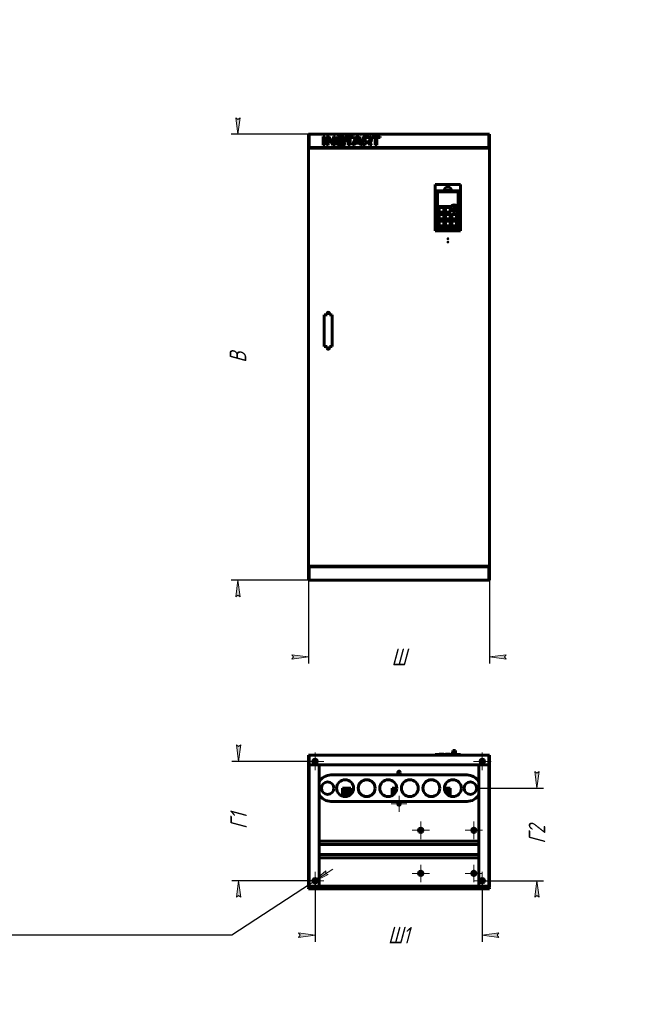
# Model space of a CAD drawing. Header units: millimetres. Extents: x 0 to 420, y 0 to 297.
# Tile 1 of 2: x 0 to 189, y 0 to 297. Entities that reach past the tile are written whole.
import ezdxf

# ---------------------------------------------------------------- set-up
doc = ezdxf.new("R2010")
doc.units = ezdxf.units.MM
for name, pattern in [('K5LT_AXLED', [12, 7.5, -1.5, 1.5, -1.5]), ('K5LT_BASIC', [0]), ('K5LT_THIN', [0])]:
    doc.linetypes.add(name, pattern=pattern)
doc.layers.add('Системный слой', color=7, linetype='Continuous')
doc.styles.add('KDIMTEXTSTYLE', font='GOST_AU.SHX', dxfattribs={"width": 0.96, "oblique": 15, "height": 5})
doc.dimstyles.new('KDIMSTYLE (0.10)', dxfattribs={"dimtxt": 5, "dimasz": 1, "dimexe": 2, "dimexo": 0, "dimgap": 1, "dimtad": 1, "dimlfac": 10, "dimtxsty": 'KDIMTEXTSTYLE', "dimsah": 1, "dimcen": 0, "dimdle": 1, "dimadec": 0, "dimazin": 0, "dimtfac": 0.667, "dimtmove": 0, "dimatfit": 3, "dimfxl": 1, "dimtvp": 1, "dimtolj": 1, "dimtzin": 0, "dimarcsym": 0})

# ---------------------------------------------------------------- blocks, each defined once
blk = doc.blocks.new('U0')
at = {"layer": 'Системный слой', "color": 150, "linetype": 'K5LT_BASIC', "lineweight": 60, "true_color": 0x0080ff}
for p, q in [((87.25, 127.93), (87.5, 127.93)), ((90.25, 127.93), (93.6, 127.93))]:
    blk.add_line(p, q, dxfattribs=at)
blk = doc.blocks.new('U1')
at = {"layer": 'Системный слой', "color": 150, "linetype": 'K5LT_BASIC', "lineweight": 60, "true_color": 0x0080ff}
for p, q in [((135, 127.93), (138.35, 127.93)), ((141.1, 127.93), (141.35, 127.93))]:
    blk.add_line(p, q, dxfattribs=at)
blk = doc.blocks.new('U2')
at = {"layer": 'Системный слой', "color": 150, "linetype": 'K5LT_BASIC', "lineweight": 60, "true_color": 0x0080ff}
for p, q in [((125.66, 245.37), (125.64, 245.36)), ((125.68, 245.38), (125.66, 245.37)), ((125.71, 245.39), (125.68, 245.38))]:
    blk.add_line(p, q, dxfattribs=at)
blk = doc.blocks.new('U3')
at = {"layer": 'Системный слой', "color": 7, "linetype": 'K5LT_THIN', "lineweight": 18}
for p, q in [((87.3, 258.38), (87.3, 258.23)), ((87.3, 132.13), (87.3, 131.98))]:
    blk.add_line(p, q, dxfattribs=at)
blk = doc.blocks.new('U4')
at = {"layer": 'Системный слой', "color": 7, "linetype": 'K5LT_THIN', "lineweight": 18}
for p, q in [((141.3, 258.23), (141.3, 258.38)), ((141.3, 131.98), (141.3, 132.13))]:
    blk.add_line(p, q, dxfattribs=at)
blk = doc.blocks.new('U5')
at = {"layer": 'Системный слой', "color": 150, "linetype": 'K5LT_BASIC', "lineweight": 60, "true_color": 0x0080ff}
for p, q in [((89.05, 258.38), (89.05, 258.23)), ((89.05, 132.13), (89.05, 131.98))]:
    blk.add_line(p, q, dxfattribs=at)
blk = doc.blocks.new('U6')
at = {"layer": 'Системный слой', "color": 7, "linetype": 'K5LT_THIN', "lineweight": 18}
for p, q in [((139.8, 258.38), (139.8, 258.23)), ((139.8, 132.13), (139.8, 131.98))]:
    blk.add_line(p, q, dxfattribs=at)
blk = doc.blocks.new('U7')
at = {"layer": 'Системный слой', "color": 150, "linetype": 'K5LT_BASIC', "lineweight": 60, "true_color": 0x0080ff}
for p, q in [((139.55, 258.23), (139.55, 258.38)), ((139.55, 131.98), (139.55, 132.13))]:
    blk.add_line(p, q, dxfattribs=at)
blk = doc.blocks.new('U8')
at = {"layer": 'Системный слой', "color": 7, "linetype": 'K5LT_THIN', "lineweight": 18}
for p, q in [((88.8, 258.23), (88.8, 258.38)), ((88.8, 131.98), (88.8, 132.13))]:
    blk.add_line(p, q, dxfattribs=at)
blk = doc.blocks.new('U9')
at = {"layer": 'Системный слой', "color": 7, "linetype": 'K5LT_THIN', "lineweight": 18}
for p, q in [((125.61, 242.93), (125.58, 242.93)), ((132.44, 242.93), (132.41, 242.93))]:
    blk.add_line(p, q, dxfattribs=at)
blk = doc.blocks.new('U10')
at = {"layer": 'Системный слой', "color": 7, "linetype": 'K5LT_THIN', "lineweight": 18}
for p, q in [((125.58, 242.98), (125.61, 242.98)), ((132.41, 242.98), (132.44, 242.98))]:
    blk.add_line(p, q, dxfattribs=at)
blk = doc.blocks.new('KDIMARROW_01')
at = {"layer": 'Системный слой'}
blk.add_hatch(color=0, dxfattribs=at).paths.add_polyline_path([(0, 0), (-5, 0.66), (-4.5, 0), (-5, -0.66)])
at = {"layer": 'Системный слой', "color": 0, "linetype": 'K5LT_THIN', "lineweight": 18}
for p, q in [((-4.5, 0), (-5, 0.66)), ((-5, 0.66), (0, 0)), ((0, 0), (-5, -0.66)), ((-5, -0.66), (-4.5, 0)), ((0, 0), (-1, 0))]:
    blk.add_line(p, q, dxfattribs=at)
blk = doc.blocks.new('U11')
at = {"layer": 'Системный слой', "color": 150, "linetype": 'K5LT_BASIC', "lineweight": 60, "true_color": 0x0080ff}
for start, end in [(27.4392, 90), (270, 332.5608)]:
    blk.add_arc((134.8, 65.19), 4, start, end, dxfattribs=at)
blk = doc.blocks.new('U12')
at = {"layer": 'Системный слой', "color": 150, "linetype": 'K5LT_BASIC', "lineweight": 60, "true_color": 0x0080ff}
for start, end in [(90, 152.5608), (207.4392, 270)]:
    blk.add_arc((93.8, 65.19), 4, start, end, dxfattribs=at)
blk = doc.blocks.new('U13')
at = {"layer": 'Системный слой', "color": 150, "linetype": 'K5LT_BASIC', "lineweight": 60, "true_color": 0x0080ff}
for p, q in [((87.25, 75.19), (87.29, 75.19)), ((141.31, 75.19), (141.35, 75.19))]:
    blk.add_line(p, q, dxfattribs=at)
blk = doc.blocks.new('U14')
at = {"layer": 'Системный слой', "color": 150, "linetype": 'K5LT_BASIC', "lineweight": 60, "true_color": 0x0080ff}
for start, end in [(356.655, 270), (270, 340.2758)]:
    blk.add_arc((113.5, 64.69), 0.05, start, end, dxfattribs=at)
blk = doc.blocks.new('U15')
at = {"layer": 'Системный слой', "color": 30, "linetype": 'K5LT_AXLED', "lineweight": 18, "true_color": 0xff8000}
for q in [(89, 39.94), (86.35, 37.29), (91.65, 37.29), (89, 34.64)]:
    blk.add_line((89, 37.29), q, dxfattribs=at)
blk = doc.blocks.new('U16')
at = {"layer": 'Системный слой', "color": 30, "linetype": 'K5LT_AXLED', "lineweight": 18, "true_color": 0xff8000}
for q in [(89, 75.94), (86.35, 73.29), (91.65, 73.29), (89, 70.64)]:
    blk.add_line((89, 73.29), q, dxfattribs=at)
blk = doc.blocks.new('U17')
at = {"layer": 'Системный слой', "color": 30, "linetype": 'K5LT_AXLED', "lineweight": 18, "true_color": 0xff8000}
for q in [(114.3, 62.84), (111.9, 60.44), (116.69, 60.44), (114.3, 58.05)]:
    blk.add_line((114.3, 60.44), q, dxfattribs=at)
blk = doc.blocks.new('U18')
at = {"layer": 'Системный слой', "color": 30, "linetype": 'K5LT_AXLED', "lineweight": 18, "true_color": 0xff8000}
for q in [(120.85, 42.12), (118.22, 39.49), (123.48, 39.49), (120.85, 36.86)]:
    blk.add_line((120.85, 39.49), q, dxfattribs=at)
blk = doc.blocks.new('U19')
at = {"layer": 'Системный слой', "color": 30, "linetype": 'K5LT_AXLED', "lineweight": 18, "true_color": 0xff8000}
for q in [(120.85, 55.12), (118.22, 52.49), (123.48, 52.49), (120.85, 49.86)]:
    blk.add_line((120.85, 52.49), q, dxfattribs=at)
blk = doc.blocks.new('U20')
at = {"layer": 'Системный слой', "color": 30, "linetype": 'K5LT_AXLED', "lineweight": 18, "true_color": 0xff8000}
for q in [(136.85, 42.12), (134.22, 39.49), (139.48, 39.49), (136.85, 36.86)]:
    blk.add_line((136.85, 39.49), q, dxfattribs=at)
blk = doc.blocks.new('U21')
at = {"layer": 'Системный слой', "color": 30, "linetype": 'K5LT_AXLED', "lineweight": 18, "true_color": 0xff8000}
for q in [(136.85, 55.12), (134.22, 52.49), (139.48, 52.49), (136.85, 49.86)]:
    blk.add_line((136.85, 52.49), q, dxfattribs=at)
blk = doc.blocks.new('U22')
at = {"layer": 'Системный слой', "color": 30, "linetype": 'K5LT_AXLED', "lineweight": 18, "true_color": 0xff8000}
for q in [(139.4, 75.94), (136.75, 73.29), (142.05, 73.29), (139.4, 70.64)]:
    blk.add_line((139.4, 73.29), q, dxfattribs=at)
blk = doc.blocks.new('U23')
at = {"layer": 'Системный слой', "color": 30, "linetype": 'K5LT_AXLED', "lineweight": 18, "true_color": 0xff8000}
for q in [(139.4, 39.94), (136.75, 37.29), (142.05, 37.29), (139.4, 34.64)]:
    blk.add_line((139.4, 37.29), q, dxfattribs=at)
blk = doc.blocks.new('KDIMARROW_02')
at = {"layer": 'Системный слой'}
blk.add_hatch(color=0, dxfattribs=at).paths.add_polyline_path([(4.5, 0), (5, 0.66), (0, 0), (5, -0.66)])
at = {"layer": 'Системный слой', "color": 0, "linetype": 'K5LT_THIN', "lineweight": 18}
for p, q in [((0, 0), (-1, 0)), ((5, 0.66), (0, 0)), ((0, 0), (5, -0.66)), ((0, 0), (7, 0)), ((4.5, 0), (5, 0.66)), ((5, -0.66), (4.5, 0))]:
    blk.add_line(p, q, dxfattribs=at)

msp = doc.modelspace()

# ---------------------------------------------------------------- linework, layer by layer
at = {"layer": 'Системный слой', "color": 150, "linetype": 'K5LT_BASIC', "lineweight": 60, "true_color": 0x0080ff}
for p, q in [((87.0489, 258.4257), (87.0489, 262.4257)), ((87.2489, 262.4257), (87.0489, 262.4257)), ((87.2489, 262.4257), (141.3489, 262.4257)), ((87.2489, 258.4257), (87.2489, 262.4257)), ((87.2489, 262.1757), (87.2489, 258.6757)), ((91.4021, 261.7303), (91.4021, 259.1463)), ((91.9341, 261.7303), (91.4021, 261.7303)), ((91.9341, 259.1463), (91.9341, 261.7303)), ((92.4476, 261.7303), (92.4476, 259.1463)), ((93.1446, 261.7303), (92.4476, 261.7303)), ((94.5203, 259.6261), (93.1446, 261.7303)), ((95.0889, 261.7303), (94.557, 261.7303)), ((94.557, 261.7303), (94.557, 259.6261)), ((95.0889, 259.1463), (95.0889, 261.7303)), ((97.7153, 261.4788), (97.7144, 261.4794)), ((97.7164, 261.4795), (97.7153, 261.4788)), ((100.5365, 261.7303), (98.0236, 261.7303)), ((98.0236, 261.7303), (98.0236, 261.4535)), ((98.0236, 261.4535), (99.0141, 261.4535)), ((99.0141, 261.4535), (99.0141, 259.1463)), ((99.5461, 261.4535), (100.5365, 261.4535)), ((99.5461, 259.1463), (99.5461, 261.4535)), ((101.3617, 261.7303), (100.3162, 259.1462)), ((100.5365, 261.4535), (100.5365, 261.7303)), ((101.7651, 261.4166), (101.2149, 260.0507)), ((102.2054, 261.7303), (101.3617, 261.7303)), ((101.8018, 261.4166), (101.7651, 261.4166)), ((102.3521, 260.0507), (101.8018, 261.4166)), ((103.2508, 259.1462), (102.2054, 261.7303)), ((104.8649, 261.7303), (103.5444, 261.7303)), ((103.5444, 261.7303), (103.5444, 259.1463)), ((104.8649, 261.4535), (104.0763, 261.4535)), ((104.0763, 261.4535), (104.0763, 260.1983)), ((106.1122, 261.7303), (106.1122, 261.4535)), ((108.6251, 261.7303), (106.1122, 261.7303)), ((106.1122, 261.4535), (107.1026, 261.4535)), ((107.1026, 261.4535), (107.1026, 259.1463)), ((107.6347, 259.1463), (107.6347, 261.4535)), ((107.6347, 261.4535), (108.6251, 261.4535)), ((108.6251, 261.4535), (108.6251, 261.7303)), ((141.3489, 262.4257), (141.5489, 262.4257)), ((141.3489, 262.4257), (141.3489, 258.4257)), ((141.3489, 258.6757), (141.3489, 262.1757)), ((141.5489, 262.4257), (141.5489, 258.4257)), ((87.2489, 258.4257), (87.0489, 258.4257)), ((87.0489, 258.4257), (87.0489, 258.3757)), ((141.3489, 258.4257), (87.2489, 258.4257)), ((87.2489, 258.4257), (87.2489, 258.3757)), ((87.3489, 258.3757), (87.3489, 258.4257)), ((91.4021, 259.1463), (91.9341, 259.1463)), ((92.4476, 259.1463), (92.9796, 259.1463)), ((92.9796, 261.2505), (93.0163, 261.2505)), ((92.9796, 259.1463), (92.9796, 261.2505)), ((93.0163, 261.2505), (94.3919, 259.1463)), ((94.3919, 259.1463), (95.0889, 259.1463)), ((94.557, 259.6261), (94.5203, 259.6261)), ((95.3626, 259.8466), (95.3592, 259.8443)), ((96.2958, 260.5089), (96.912, 260.1135)), ((97.3838, 260.3876), (96.771, 260.7821)), ((97.2989, 258.2257), (97.2989, 258.4257)), ((98.1626, 261.0357), (98.1644, 261.037)), ((99.0141, 259.1463), (99.5461, 259.1463)), ((99.7989, 258.4257), (99.7989, 258.2257)), ((100.3162, 259.1462), (100.8444, 259.1462)), ((100.8444, 259.1462), (101.0865, 259.7738)), ((101.0865, 259.7738), (102.4804, 259.7738)), ((101.2149, 260.0507), (102.3521, 260.0507)), ((102.4804, 259.7738), (102.7227, 259.1462)), ((102.7227, 259.1462), (103.2508, 259.1462)), ((103.5444, 259.1463), (104.0763, 259.1463)), ((104.0763, 260.1983), (104.8649, 260.1983)), ((104.0763, 259.1463), (104.0763, 259.9215)), ((104.0763, 259.9215), (104.9309, 259.9215)), ((104.9309, 259.9215), (105.4702, 259.1463)), ((106.0755, 259.1463), (105.4702, 260.0175)), ((105.4702, 259.1463), (106.0755, 259.1463)), ((107.1026, 259.1463), (107.6347, 259.1463)), ((112.2989, 258.2257), (112.2989, 258.4257)), ((114.7989, 258.4257), (114.7989, 258.2257)), ((127.2989, 258.2257), (127.2989, 258.4257)), ((129.7989, 258.4257), (129.7989, 258.2257)), ((141.5489, 258.4257), (141.3489, 258.4257)), ((141.3489, 258.3757), (141.3489, 258.4257)), ((141.5489, 258.3757), (141.5489, 258.4257)), ((87.2489, 258.3757), (87.0489, 258.3757)), ((87.0489, 131.9757), (87.0489, 258.3757)), ((87.2889, 257.9857), (87.0489, 258.2257)), ((87.0489, 258.2257), (87.2889, 257.9857)), ((87.0489, 132.1257), (87.0489, 258.2257)), ((87.0489, 258.2257), (141.5489, 258.2257)), ((87.2989, 258.3757), (87.2489, 258.3757)), ((88.7989, 258.3757), (87.2989, 258.3757)), ((89.0489, 258.3757), (88.7989, 258.3757)), ((97.5489, 258.3757), (97.6689, 258.3757)), ((97.6689, 258.3757), (99.4289, 258.3757)), ((99.4289, 258.3757), (99.5489, 258.3757)), ((112.5489, 258.3757), (112.6689, 258.3757)), ((112.6689, 258.3757), (114.4289, 258.3757)), ((114.4289, 258.3757), (114.5489, 258.3757)), ((127.5489, 258.3757), (127.6689, 258.3757)), ((127.6689, 258.3757), (129.4289, 258.3757)), ((129.4289, 258.3757), (129.5489, 258.3757)), ((139.7989, 258.3757), (139.5489, 258.3757)), ((141.2989, 258.3757), (139.7989, 258.3757)), ((141.3489, 258.3757), (141.2989, 258.3757)), ((141.3089, 257.9857), (141.5489, 258.2257)), ((141.5489, 258.2257), (141.3089, 257.9857)), ((141.5489, 258.3757), (141.3489, 258.3757)), ((141.5489, 258.3757), (141.5489, 131.9757)), ((141.5489, 258.2257), (141.5489, 132.1257)), ((125.1589, 247.3157), (125.1589, 233.2657)), ((132.8589, 247.3157), (125.1589, 247.3157)), ((132.8589, 233.2657), (132.8589, 247.3157)), ((125.5789, 245.4257), (125.5789, 233.6457)), ((127.9089, 245.4257), (125.5789, 245.4257)), ((125.6089, 245.2857), (125.6089, 233.7857)), ((132.3089, 245.3857), (125.7089, 245.3857)), ((125.8589, 245.0857), (125.8589, 233.9857)), ((132.1589, 245.0857), (125.8589, 245.0857)), ((127.6689, 245.4257), (127.6689, 245.3857)), ((127.9089, 245.4257), (128.0939, 245.4257)), ((127.9889, 245.4257), (127.9889, 245.3857)), ((128.0939, 245.3857), (128.0939, 245.4457)), ((128.0939, 245.4457), (129.9239, 245.4457)), ((129.9239, 245.3857), (129.9239, 245.4457)), ((130.1089, 245.4257), (129.9239, 245.4257)), ((130.0289, 245.4257), (130.0289, 245.3857)), ((132.4389, 245.4257), (130.1089, 245.4257)), ((130.3489, 245.4257), (130.3489, 245.3857)), ((132.1589, 233.9857), (132.1589, 245.0857)), ((132.4089, 233.7857), (132.4089, 245.2857)), ((132.4389, 233.6457), (132.4389, 245.4257)), ((125.6089, 243.2757), (125.5789, 243.2757)), ((125.5789, 242.6457), (125.6089, 242.6457)), ((126.0589, 240.5957), (126.0589, 234.6157)), ((129.9589, 240.6757), (126.1389, 240.6757)), ((131.9589, 234.6157), (131.9589, 240.6757)), ((132.4389, 243.2757), (132.4089, 243.2757)), ((132.4089, 242.6457), (132.4389, 242.6457)), ((126.4089, 240.2857), (126.4089, 239.0857)), ((126.4089, 238.1857), (126.4089, 236.9857)), ((127.7089, 240.3857), (126.5089, 240.3857)), ((126.5089, 238.9857), (127.7089, 238.9857)), ((127.7089, 238.2857), (126.5089, 238.2857)), ((127.8089, 239.0857), (127.8089, 240.2857)), ((127.8089, 236.9857), (127.8089, 238.1857)), ((128.3089, 240.2857), (128.3089, 239.0857)), ((128.3089, 238.1857), (128.3089, 236.9857)), ((129.6089, 240.3857), (128.4089, 240.3857)), ((128.4089, 238.9857), (129.6089, 238.9857)), ((129.6089, 238.2857), (128.4089, 238.2857)), ((129.7089, 239.0857), (129.7089, 240.2857)), ((129.7089, 236.9857), (129.7089, 238.1857)), ((130.2089, 238.1857), (130.2089, 236.9857)), ((131.5089, 238.2857), (130.3089, 238.2857)), ((131.6089, 236.9857), (131.6089, 238.1857)), ((125.6089, 236.2657), (125.5789, 236.2657)), ((125.5789, 235.6357), (125.6089, 235.6357)), ((126.4089, 236.0857), (126.4089, 234.8857)), ((126.5089, 236.8857), (127.7089, 236.8857)), ((127.7089, 236.1857), (126.5089, 236.1857)), ((126.5089, 234.7857), (127.7089, 234.7857)), ((127.8089, 234.8857), (127.8089, 236.0857)), ((128.3089, 236.0857), (128.3089, 234.8857)), ((128.4089, 236.8857), (129.6089, 236.8857)), ((129.6089, 236.1857), (128.4089, 236.1857)), ((128.4089, 234.7857), (129.6089, 234.7857)), ((129.7089, 234.8857), (129.7089, 236.0857)), ((130.2089, 236.0857), (130.2089, 234.8857)), ((130.3089, 236.8857), (131.5089, 236.8857)), ((131.5089, 236.1857), (130.3089, 236.1857)), ((130.3089, 234.7857), (131.5089, 234.7857)), ((131.6089, 234.8857), (131.6089, 236.0857)), ((132.4389, 236.2657), (132.4089, 236.2657)), ((132.4089, 235.6357), (132.4389, 235.6357)), ((125.1589, 233.2657), (132.8589, 233.2657)), ((125.5789, 233.6457), (132.4389, 233.6457)), ((125.7089, 233.6857), (132.3089, 233.6857)), ((125.8589, 233.9857), (132.1589, 233.9857)), ((126.1389, 234.5357), (131.8789, 234.5357)), ((127.5689, 233.6857), (127.5689, 233.6457)), ((127.6839, 233.6457), (127.6839, 233.6857)), ((127.9839, 233.6457), (127.9839, 233.6857)), ((128.0989, 233.6457), (128.0989, 233.6857)), ((129.9189, 233.6857), (129.9189, 233.6457)), ((130.0339, 233.6457), (130.0339, 233.6857)), ((130.3339, 233.6457), (130.3339, 233.6857)), ((130.4489, 233.6457), (130.4489, 233.6857)), ((91.7939, 207.9507), (91.7939, 198.4007)), ((92.6189, 207.9507), (91.7939, 207.9507)), ((92.6189, 208.4007), (92.6189, 207.9507)), ((93.3189, 207.9507), (93.3189, 208.4007)), ((94.1439, 207.9507), (93.3189, 207.9507)), ((94.1439, 198.4007), (94.1439, 207.9507)), ((91.7939, 198.4007), (92.6189, 198.4007)), ((92.6189, 198.4007), (92.6189, 197.9507)), ((93.3189, 197.9507), (93.3189, 198.4007)), ((93.3189, 198.4007), (94.1439, 198.4007)), ((87.2889, 132.3657), (87.0489, 132.1257)), ((87.0489, 132.1257), (87.2889, 132.3657)), ((141.5489, 132.1257), (87.0489, 132.1257)), ((87.2489, 131.9757), (87.0489, 131.9757)), ((87.0489, 131.9757), (87.0489, 131.9257)), ((87.0489, 127.9257), (87.0489, 131.9257)), ((87.0489, 131.9257), (87.2489, 131.9257)), ((87.2489, 131.9757), (87.2489, 131.9257)), ((87.2489, 131.9757), (87.2989, 131.9757)), ((87.4989, 131.9257), (87.2489, 131.9257)), ((87.2489, 127.9257), (87.2489, 131.9257)), ((87.2489, 128.1757), (87.2489, 131.6757)), ((87.2989, 131.9757), (88.7989, 131.9757)), ((87.4989, 131.9257), (141.0989, 131.9257)), ((88.0489, 131.9757), (88.0489, 131.9257)), ((93.7989, 131.9257), (88.0489, 131.9257)), ((88.7989, 131.9757), (89.0489, 131.9757)), ((93.7989, 132.0757), (89.0489, 132.0757)), ((134.7989, 132.0757), (93.7989, 132.0757)), ((134.7989, 131.9257), (93.7989, 131.9257)), ((139.5489, 132.0757), (134.7989, 132.0757)), ((140.5489, 131.9257), (134.7989, 131.9257)), ((139.5489, 131.9757), (139.7989, 131.9757)), ((139.7989, 131.9757), (141.2989, 131.9757)), ((140.5489, 131.9757), (140.5489, 131.9257)), ((141.3489, 131.9257), (141.0989, 131.9257)), ((141.2989, 131.9757), (141.3489, 131.9757)), ((141.3089, 132.3657), (141.5489, 132.1257)), ((141.5489, 132.1257), (141.3089, 132.3657)), ((141.3489, 131.9257), (141.3489, 131.9757)), ((141.5489, 131.9757), (141.3489, 131.9757)), ((141.3489, 131.9257), (141.3489, 127.9257)), ((141.3489, 131.9257), (141.5489, 131.9257)), ((141.3489, 131.6757), (141.3489, 128.1757)), ((141.5489, 131.9257), (141.5489, 131.9757)), ((141.5489, 131.9257), (141.5489, 127.9257)), ((87.2489, 127.9257), (87.0489, 127.9257)), ((141.3489, 127.9257), (87.2489, 127.9257)), ((94.9989, 127.9257), (113.5989, 127.9257)), ((114.9989, 127.9257), (133.5989, 127.9257)), ((141.3489, 127.9257), (141.5489, 127.9257)), ((87.2489, 75.1901), (87.0489, 75.1901)), ((87.0489, 35.4401), (87.0489, 75.1901)), ((87.2489, 75.1901), (141.3489, 75.1901)), ((87.2489, 35.4401), (87.2489, 75.1901)), ((87.2489, 74.9401), (87.2489, 74.9501)), ((87.2489, 72.1901), (87.2489, 74.9401)), ((87.2889, 75.1901), (141.3089, 75.1901)), ((91.4021, 75.1901), (91.4021, 75.1911)), ((91.4021, 75.1911), (91.9341, 75.1911)), ((91.9341, 75.1901), (91.9341, 75.1911)), ((92.4476, 75.1911), (92.9796, 75.1911)), ((92.4476, 75.1901), (92.4476, 75.1911)), ((92.9796, 75.1901), (92.9796, 75.1911)), ((92.9796, 75.1911), (93.0163, 75.1911)), ((93.0163, 75.1901), (93.0163, 75.1911)), ((93.0163, 75.1911), (94.3919, 75.1911)), ((94.3919, 75.1901), (94.3919, 75.1911)), ((94.3919, 75.1911), (95.0889, 75.1911)), ((95.0889, 75.1901), (95.0889, 75.1911)), ((95.2339, 75.1901), (95.2339, 75.1911)), ((95.2339, 75.1911), (95.3592, 75.1911)), ((95.3592, 75.1911), (95.4326, 75.1911)), ((95.3592, 75.1901), (95.3592, 75.1911)), ((95.4326, 75.1901), (95.4326, 75.1911)), ((95.4326, 75.1911), (96.1311, 75.1911)), ((96.1311, 75.1911), (96.4902, 75.1911)), ((96.4902, 75.1911), (97.067, 75.1911)), ((97.067, 75.1911), (97.4805, 75.1911)), ((97.4805, 75.1911), (97.7495, 75.1911)), ((97.7495, 75.1911), (97.8896, 75.1911)), ((97.8896, 75.1911), (97.9121, 75.1911)), ((97.9121, 75.1901), (97.9121, 75.1911)), ((97.9121, 75.1911), (98.1445, 75.1911)), ((98.1445, 75.1911), (98.3047, 75.1911)), ((98.1445, 75.1901), (98.1445, 75.1911)), ((98.3047, 75.1901), (98.3047, 75.1911)), ((98.3047, 75.1911), (99.0141, 75.1911)), ((99.0141, 75.1911), (99.5461, 75.1911)), ((99.0141, 75.1901), (99.0141, 75.1911)), ((99.5461, 75.1911), (100.3162, 75.1911)), ((99.5461, 75.1901), (99.5461, 75.1911)), ((100.3162, 75.1911), (100.8444, 75.1911)), ((100.3162, 75.1901), (100.3162, 75.1911)), ((100.8444, 75.1901), (100.8444, 75.1911)), ((100.8444, 75.1911), (101.0865, 75.1911)), ((101.0865, 75.1911), (102.4804, 75.1911)), ((101.0865, 75.1901), (101.0865, 75.1911)), ((102.4804, 75.1911), (102.7227, 75.1911)), ((102.4804, 75.1901), (102.4804, 75.1911)), ((102.7227, 75.1911), (103.2508, 75.1911)), ((102.7227, 75.1901), (102.7227, 75.1911)), ((103.2508, 75.1901), (103.2508, 75.1911)), ((103.5444, 75.1911), (104.0763, 75.1911)), ((103.5444, 75.1901), (103.5444, 75.1911)), ((104.0763, 75.1911), (104.9309, 75.1911)), ((104.0763, 75.1901), (104.0763, 75.1911)), ((104.9309, 75.1901), (104.9309, 75.1911)), ((104.9309, 75.1911), (105.4702, 75.1911)), ((105.4702, 75.1901), (105.4702, 75.1911)), ((105.4702, 75.1911), (106.0755, 75.1911)), ((106.0755, 75.1901), (106.0755, 75.1911)), ((106.1122, 75.1911), (107.1026, 75.1911)), ((106.1122, 75.1901), (106.1122, 75.1911)), ((107.1026, 75.1911), (107.6347, 75.1911)), ((107.1026, 75.1901), (107.1026, 75.1911)), ((107.6347, 75.1911), (108.6251, 75.1911)), ((107.6347, 75.1901), (107.6347, 75.1911)), ((108.6251, 75.1901), (108.6251, 75.1911)), ((125.1589, 75.1901), (125.1589, 75.3501)), ((125.1589, 75.3501), (132.8589, 75.3501)), ((125.8589, 75.3771), (132.1589, 75.3771)), ((125.8589, 75.3501), (125.8589, 75.3771)), ((126.4089, 75.3771), (126.4089, 75.4171)), ((126.4089, 75.4171), (126.5089, 75.4171)), ((126.5089, 75.4171), (127.7089, 75.4171)), ((127.7089, 75.4171), (127.8089, 75.4171)), ((127.8089, 75.3771), (127.8089, 75.4171)), ((128.3089, 75.3771), (128.3089, 75.4171)), ((128.3089, 75.4171), (128.4089, 75.4171)), ((128.4089, 75.4171), (129.6089, 75.4171)), ((129.6089, 75.4171), (129.7089, 75.4171)), ((129.7089, 75.3771), (129.7089, 75.4171)), ((130.2089, 75.4171), (130.3089, 75.4171)), ((130.2089, 75.3771), (130.2089, 75.4171)), ((130.3089, 75.4171), (131.5089, 75.4171)), ((130.3329, 75.4171), (130.4589, 75.6271)), ((130.4589, 75.6271), (130.5089, 76.5271)), ((130.4589, 75.6271), (131.3589, 75.6271)), ((130.5089, 76.5271), (131.3089, 76.5271)), ((131.3589, 75.6271), (131.3089, 76.5271)), ((131.4849, 75.4171), (131.3589, 75.6271)), ((131.5089, 75.4171), (131.6089, 75.4171)), ((131.6089, 75.3771), (131.6089, 75.4171)), ((132.1589, 75.3501), (132.1589, 75.3771)), ((132.8589, 75.1901), (132.8589, 75.3501)), ((141.3489, 75.1901), (141.3489, 35.4401)), ((141.3489, 75.1901), (141.5489, 75.1901)), ((141.3489, 74.9501), (141.3489, 74.9401)), ((141.3489, 74.9401), (141.3489, 72.1901)), ((141.5489, 75.1901), (141.5489, 35.4401)), ((141.3489, 72.1901), (87.2489, 72.1901)), ((87.4989, 72.1901), (90.2489, 72.1901)), ((90.2489, 72.1901), (90.2489, 35.6401)), ((138.3489, 35.6401), (138.3489, 72.1901)), ((138.3489, 72.1901), (141.0989, 72.1901)), ((134.7989, 69.1901), (93.7989, 69.1901)), ((97.2489, 65.1901), (99.7489, 65.1901)), ((97.2489, 63.1901), (97.2489, 65.1901)), ((99.6308, 63.1901), (97.2489, 63.1901)), ((97.4989, 64.3401), (97.6189, 64.3401)), ((97.4989, 64.0401), (97.6189, 64.0401)), ((97.6189, 64.3401), (99.3789, 64.3401)), ((97.6189, 64.0401), (99.3789, 64.0401)), ((99.3789, 64.3401), (99.4989, 64.3401)), ((99.3789, 64.0401), (99.4989, 64.0401)), ((99.7489, 65.1901), (99.7489, 63.2894)), ((112.2489, 65.1901), (113.5989, 65.1901)), ((112.2489, 63.1901), (112.2489, 65.1901)), ((112.6308, 63.1901), (112.2489, 63.1901)), ((112.4989, 64.3401), (112.6189, 64.3401)), ((112.4989, 64.0401), (112.6189, 64.0401)), ((112.6189, 64.3401), (113.453, 64.3401)), ((112.6189, 64.0401), (113.3248, 64.0401)), ((127.9989, 65.1901), (129.7489, 65.1901)), ((128.1447, 64.3401), (129.3789, 64.3401)), ((128.2729, 64.0401), (129.3789, 64.0401)), ((129.7489, 63.1901), (128.967, 63.1901)), ((129.3789, 64.3401), (129.4989, 64.3401)), ((129.3789, 64.0401), (129.4989, 64.0401)), ((129.7489, 65.1901), (129.7489, 63.1901)), ((93.7989, 61.1901), (134.7989, 61.1901)), ((90.2489, 49.1901), (138.3489, 49.1901)), ((90.2489, 48.1901), (138.3489, 48.1901)), ((138.3489, 45.1901), (90.2489, 45.1901)), ((138.3489, 44.1901), (90.2489, 44.1901)), ((87.4989, 35.6401), (87.2489, 35.6401)), ((90.2489, 35.6401), (87.4989, 35.6401)), ((141.0989, 35.6401), (138.3489, 35.6401)), ((141.3489, 35.6401), (141.0989, 35.6401)), ((87.0489, 35.1901), (93.5989, 35.1901)), ((87.0489, 34.7901), (87.0489, 35.1901)), ((87.0489, 34.7901), (93.5989, 34.7901)), ((87.2489, 35.5901), (93.5989, 35.5901)), ((87.2489, 35.3901), (87.2489, 35.5901)), ((87.2489, 35.3901), (93.5989, 35.3901)), ((93.5989, 35.3901), (87.2989, 35.3901)), ((93.5989, 35.1901), (87.2989, 35.1901)), ((93.5989, 35.5901), (94.9989, 35.5901)), ((93.5989, 35.5901), (93.5989, 35.3901)), ((93.5989, 35.3901), (94.9989, 35.3901)), ((93.5989, 35.3901), (93.5989, 35.1901)), ((94.9989, 35.3901), (93.5989, 35.3901)), ((93.5989, 35.1901), (94.9989, 35.1901)), ((93.5989, 34.7901), (93.5989, 35.1901)), ((94.9989, 35.1901), (93.5989, 35.1901)), ((93.5989, 34.7901), (94.9989, 34.7901)), ((94.9989, 35.5901), (113.5989, 35.5901)), ((94.9989, 35.3901), (94.9989, 35.5901)), ((94.9989, 35.3901), (113.5989, 35.3901)), ((113.5989, 35.3901), (94.9989, 35.3901)), ((94.9989, 35.3901), (94.9989, 35.1901)), ((94.9989, 34.7901), (94.9989, 35.1901)), ((94.9989, 35.1901), (113.5989, 35.1901)), ((113.5989, 35.1901), (94.9989, 35.1901)), ((94.9989, 34.7901), (113.5989, 34.7901)), ((113.5989, 35.5901), (113.5989, 35.3901)), ((113.5989, 35.5901), (114.9989, 35.5901)), ((113.5989, 35.3901), (114.9989, 35.3901)), ((113.5989, 35.3901), (113.5989, 35.1901)), ((114.9989, 35.3901), (113.5989, 35.3901)), ((113.5989, 34.7901), (113.5989, 35.1901)), ((113.5989, 35.1901), (114.9989, 35.1901)), ((114.9989, 35.1901), (113.5989, 35.1901)), ((113.5989, 34.7901), (114.9989, 34.7901)), ((114.9989, 35.5901), (133.5989, 35.5901)), ((114.9989, 35.3901), (114.9989, 35.5901)), ((114.9989, 35.3901), (133.5989, 35.3901)), ((114.9989, 35.3901), (114.9989, 35.1901)), ((133.5989, 35.3901), (114.9989, 35.3901)), ((114.9989, 34.7901), (114.9989, 35.1901)), ((114.9989, 35.1901), (133.5989, 35.1901)), ((133.5989, 35.1901), (114.9989, 35.1901)), ((114.9989, 34.7901), (133.5989, 34.7901)), ((133.5989, 35.5901), (134.9989, 35.5901)), ((133.5989, 35.5901), (133.5989, 35.3901)), ((133.5989, 35.3901), (134.9989, 35.3901)), ((134.9989, 35.3901), (133.5989, 35.3901)), ((133.5989, 35.3901), (133.5989, 35.1901)), ((133.5989, 34.7901), (133.5989, 35.1901)), ((133.5989, 35.1901), (134.9989, 35.1901)), ((134.9989, 35.1901), (133.5989, 35.1901)), ((133.5989, 34.7901), (134.9989, 34.7901)), ((134.9989, 35.5901), (141.3489, 35.5901)), ((134.9989, 35.3901), (134.9989, 35.5901)), ((134.9989, 35.3901), (141.3489, 35.3901)), ((134.9989, 35.3901), (134.9989, 35.1901)), ((141.2989, 35.3901), (134.9989, 35.3901)), ((134.9989, 35.1901), (141.5489, 35.1901)), ((134.9989, 34.7901), (134.9989, 35.1901)), ((141.2989, 35.1901), (134.9989, 35.1901)), ((134.9989, 34.7901), (141.5489, 34.7901)), ((141.3489, 35.3901), (141.3489, 35.5901)), ((141.5489, 34.7901), (141.5489, 35.1901))]:
    msp.add_line(p, q, dxfattribs=at)
at = {"layer": 'Системный слой', "color": 7, "linetype": 'K5LT_THIN', "lineweight": 18}
for p, q in [((141.3489, 262.1757), (87.2489, 262.1757)), ((87.2489, 258.6757), (141.3489, 258.6757)), ((141.3089, 257.9857), (87.2889, 257.9857)), ((87.2889, 257.9857), (87.2889, 132.3657)), ((97.5489, 258.2257), (97.5489, 258.3757)), ((97.6689, 258.2257), (97.6689, 258.3757)), ((99.4289, 258.2257), (99.4289, 258.3757)), ((99.5489, 258.3757), (99.5489, 258.2257)), ((112.5489, 258.2257), (112.5489, 258.3757)), ((112.6689, 258.2257), (112.6689, 258.3757)), ((114.4289, 258.2257), (114.4289, 258.3757)), ((114.5489, 258.3757), (114.5489, 258.2257)), ((127.5489, 258.2257), (127.5489, 258.3757)), ((127.6689, 258.2257), (127.6689, 258.3757)), ((129.4289, 258.2257), (129.4289, 258.3757)), ((129.5489, 258.3757), (129.5489, 258.2257)), ((141.3089, 132.3657), (141.3089, 257.9857)), ((141.3489, 131.6757), (87.2489, 131.6757)), ((87.2889, 132.3657), (141.3089, 132.3657)), ((87.2989, 131.9757), (87.2989, 131.9257)), ((93.7989, 132.0757), (93.7989, 131.9257)), ((134.7989, 132.0757), (134.7989, 131.9257)), ((141.2989, 131.9257), (141.2989, 131.9757)), ((87.2489, 128.1757), (141.3489, 128.1757)), ((141.3489, 74.9401), (87.2489, 74.9401)), ((96.1311, 75.1901), (96.1311, 75.1911)), ((96.4902, 75.1901), (96.4902, 75.1911)), ((97.067, 75.1901), (97.067, 75.1911)), ((97.4805, 75.1901), (97.4805, 75.1911)), ((97.7495, 75.1901), (97.7495, 75.1911)), ((97.8896, 75.1901), (97.8896, 75.1911)), ((126.5089, 75.3771), (126.5089, 75.4171)), ((127.7089, 75.3771), (127.7089, 75.4171)), ((128.4089, 75.3771), (128.4089, 75.4171)), ((129.6089, 75.3771), (129.6089, 75.4171)), ((130.3089, 75.3771), (130.3089, 75.4171)), ((131.5089, 75.3771), (131.5089, 75.4171)), ((87.4989, 72.1901), (87.4989, 35.6401)), ((141.0989, 35.6401), (141.0989, 72.1901)), ((97.4989, 64.0401), (97.4989, 64.3401)), ((97.6189, 64.0401), (97.6189, 64.3401)), ((99.3789, 64.0401), (99.3789, 64.3401)), ((99.4989, 64.3401), (99.4989, 64.0401)), ((112.4989, 64.0401), (112.4989, 64.3401)), ((112.6189, 64.0401), (112.6189, 64.3401)), ((129.3789, 64.0401), (129.3789, 64.3401)), ((129.4989, 64.3401), (129.4989, 64.0401)), ((138.3489, 48.9401), (90.2489, 48.9401)), ((90.2489, 44.4401), (138.3489, 44.4401)), ((90.2489, 35.6401), (138.3489, 35.6401)), ((87.2489, 35.4401), (87.0489, 35.4401)), ((87.2989, 35.3901), (87.2989, 35.1901)), ((141.2989, 35.1901), (141.2989, 35.3901)), ((141.3489, 35.4401), (141.5489, 35.4401))]:
    msp.add_line(p, q, dxfattribs=at)
at = {"layer": 'Системный слой', "color": 150, "linetype": 'K5LT_BASIC', "lineweight": 60, "true_color": 0x0080ff}
for centre, radius in [((130.9089, 239.6857), 0.6), ((130.9089, 239.6857), 0.45), ((130.9089, 239.6857), 0.4), ((129.0489, 230.9257), 0.01), ((129.0489, 229.9257), 0.01), ((88.9989, 73.2901), 0.65), ((139.3989, 73.2901), 0.65), ((114.2989, 69.9401), 0.395), ((114.2989, 69.9401), 0.2), ((92.7989, 65.1901), 1.9), ((98.0489, 65.1901), 2.55), ((104.5489, 65.1901), 2.55), ((111.0489, 65.1901), 2.55), ((117.5489, 65.1901), 2.55), ((124.0489, 65.1901), 2.55), ((130.5489, 65.1901), 2.55), ((135.7989, 65.1901), 1.9), ((98.4989, 64.6901), 0.05), ((98.4989, 63.6901), 0.05), ((128.4989, 64.6901), 0.05), ((114.2989, 60.4401), 0.395), ((114.2989, 60.4401), 0.2), ((120.8489, 52.4901), 0.6325), ((120.8489, 52.4901), 0.4), ((136.8489, 52.4901), 0.6325), ((136.8489, 52.4901), 0.4), ((120.8489, 39.4901), 0.6325), ((120.8489, 39.4901), 0.4), ((136.8489, 39.4901), 0.6325), ((136.8489, 39.4901), 0.4), ((88.9989, 37.2901), 0.65), ((139.3989, 37.2901), 0.65)]:
    msp.add_circle(centre, radius, dxfattribs=at)
for centre, radius, start, end in [((86.7489, 258.1757), 1, 11.536959, 14.477512), ((86.7489, 258.1757), 1.1, 10.475682, 13.136559), ((129.0089, 245.4257), 1.1, 0, 180), ((125.7089, 245.2857), 0.1, 90, 180), ((132.3089, 245.2857), 0.1, 0, 90), ((126.1389, 240.5957), 0.08, 90, 180), ((130.9589, 239.7896), 1.3361, 41.544509, 138.455491), ((126.5089, 240.2857), 0.1, 90, 180), ((126.5089, 239.0857), 0.1, 180, 270), ((126.5089, 238.1857), 0.1, 90, 180), ((127.7089, 240.2857), 0.1, 0, 90), ((127.7089, 239.0857), 0.1, 270, 0), ((127.7089, 238.1857), 0.1, 0, 90), ((128.4089, 240.2857), 0.1, 90, 180), ((128.4089, 239.0857), 0.1, 180, 270), ((128.4089, 238.1857), 0.1, 90, 180), ((129.6089, 240.2857), 0.1, 0, 90), ((129.6089, 239.0857), 0.1, 270, 0), ((129.6089, 238.1857), 0.1, 0, 90), ((130.3089, 238.1857), 0.1, 90, 180), ((131.5089, 238.1857), 0.1, 0, 90), ((126.5089, 236.9857), 0.1, 180, 270), ((126.5089, 236.0857), 0.1, 90, 180), ((126.5089, 234.8857), 0.1, 180, 270), ((127.7089, 236.9857), 0.1, 270, 0), ((127.7089, 236.0857), 0.1, 0, 90), ((127.7089, 234.8857), 0.1, 270, 0), ((128.4089, 236.9857), 0.1, 180, 270), ((128.4089, 236.0857), 0.1, 90, 180), ((128.4089, 234.8857), 0.1, 180, 270), ((129.6089, 236.9857), 0.1, 270, 0), ((129.6089, 236.0857), 0.1, 0, 90), ((129.6089, 234.8857), 0.1, 270, 0), ((130.3089, 236.9857), 0.1, 180, 270), ((130.3089, 236.0857), 0.1, 90, 180), ((130.3089, 234.8857), 0.1, 180, 270), ((131.5089, 236.9857), 0.1, 270, 0), ((131.5089, 236.0857), 0.1, 0, 90), ((131.5089, 234.8857), 0.1, 270, 0), ((125.7089, 233.7857), 0.1, 180, 270), ((126.1389, 234.6157), 0.08, 180, 270), ((131.8789, 234.6157), 0.08, 270, 0), ((132.3089, 233.7857), 0.1, 270, 0), ((92.9689, 208.4007), 0.35, 0, 180), ((92.9689, 197.9507), 0.35, 180, 0), ((128.4989, 63.6901), 0.05, 295.41575, 136.970665), ((114.2989, 44.1401), 8.2, 322.062789, 327.193524), ((87.2989, 35.4401), 0.25, 180, 270), ((87.2989, 35.4401), 0.05, 180, 270), ((141.2989, 35.4401), 0.25, 270, 0), ((141.2989, 35.4401), 0.05, 270, 0)]:
    msp.add_arc(centre, radius, start, end, dxfattribs=at)
at = {"layer": 'Системный слой', "color": 7, "linetype": 'K5LT_THIN', "lineweight": 18}
msp.add_arc((129.0089, 245.4257), 0.15, 7.662256, 172.337744, dxfattribs=at)
at = {"layer": 'Системный слой', "color": 150, "linetype": 'K5LT_BASIC', "lineweight": 60, "true_color": 0x0080ff}
for points in [[(95.8077, 261.3858), (95.7621, 261.2147), (95.7813, 261.0586), (95.8652, 260.9174)], [(95.9376, 261.6241), (95.8744, 261.5532), (95.8311, 261.4738), (95.8077, 261.3858)], [(96.1886, 261.7895), (96.0844, 261.7501), (96.0007, 261.6949), (95.9376, 261.6241)], [(96.5634, 261.849), (96.4177, 261.8488), (96.2928, 261.829), (96.1886, 261.7895)], [(96.3806, 261.3269), (96.4047, 261.4172), (96.4693, 261.4813), (96.5743, 261.5193)], [(97.0688, 261.772), (96.8775, 261.8235), (96.7089, 261.8492), (96.5634, 261.849)], [(96.5743, 261.5193), (96.6794, 261.5572), (96.8204, 261.5523), (96.9976, 261.5045)], [(96.9976, 261.5045), (97.1872, 261.4534), (97.3522, 261.3835), (97.4924, 261.2951)], [(97.4067, 261.6502), (97.2972, 261.7002), (97.1846, 261.7407), (97.0688, 261.772)], [(97.7144, 261.4794), (97.6188, 261.5434), (97.5163, 261.6004), (97.4067, 261.6502)], [(98.0655, 261.1717), (97.9569, 261.304), (97.8405, 261.4066), (97.7164, 261.4795)], [(105.3583, 261.6694), (105.2128, 261.7101), (105.0484, 261.7303), (104.8649, 261.7303)], [(105.727, 261.4923), (105.6267, 261.5698), (105.5038, 261.6289), (105.3583, 261.6694)], [(105.9582, 261.208), (105.9044, 261.32), (105.8274, 261.4147), (105.727, 261.4923)], [(95.3133, 260.7287), (95.1739, 260.3592), (95.2357, 260.0665), (95.3626, 259.8466)], [(95.5845, 260.6031), (95.5275, 260.6341), (95.4371, 260.676), (95.3133, 260.7287)], [(95.3592, 259.8443), (95.381, 259.8094), (95.4056, 259.7748), (95.4326, 259.7407)], [(95.4326, 259.7407), (95.6073, 259.5061), (95.8681, 259.345), (96.1311, 259.2272)], [(95.6461, 259.938), (95.5137, 260.1151), (95.4436, 260.3421), (95.5845, 260.6031)], [(95.7386, 259.8309), (95.7058, 259.8651), (95.6749, 259.9009), (95.6461, 259.938)], [(96.5615, 259.3672), (96.2604, 259.4484), (95.9612, 259.604), (95.7386, 259.8309)], [(95.8652, 260.9174), (95.9492, 260.7763), (96.0927, 260.6402), (96.2958, 260.5089)], [(96.1311, 259.2272), (96.2453, 259.176), (96.3651, 259.1336), (96.4902, 259.0998)], [(96.3709, 261.1901), (96.3641, 261.2313), (96.3673, 261.277), (96.3806, 261.3269)], [(96.4266, 261.0641), (96.396, 261.1068), (96.3775, 261.1487), (96.3709, 261.1901)], [(96.557, 260.9335), (96.5004, 260.978), (96.457, 261.0216), (96.4266, 261.0641)], [(96.4902, 259.0998), (96.7123, 259.0399), (96.9046, 259.0085), (97.067, 259.0055)], [(96.771, 260.7821), (96.6849, 260.8385), (96.6134, 260.8889), (96.557, 260.9335)], [(97.0946, 259.3305), (96.9777, 259.2906), (96.8, 259.3029), (96.5615, 259.3672)], [(96.912, 260.1135), (97.0828, 260.0038), (97.199, 259.9075), (97.2605, 259.8246)], [(97.067, 259.0055), (97.2296, 259.0023), (97.3674, 259.0206), (97.4805, 259.0602)], [(97.3167, 259.5648), (97.2856, 259.4484), (97.2117, 259.3703), (97.0946, 259.3305)], [(97.2605, 259.8246), (97.322, 259.7418), (97.3407, 259.6552), (97.3167, 259.5648)], [(97.8185, 259.9799), (97.7253, 260.1247), (97.5804, 260.2607), (97.3838, 260.3876)], [(97.4805, 259.0602), (97.5935, 259.0998), (97.6832, 259.1583), (97.7495, 259.2361)], [(97.4924, 261.2951), (97.6622, 261.1807), (98.2875, 260.7072), (97.8911, 260.1827)], [(97.7495, 259.2361), (97.8157, 259.3138), (97.8625, 259.4037), (97.8896, 259.5059)], [(97.8896, 259.5059), (97.9352, 259.6771), (97.9116, 259.8351), (97.8185, 259.9799)], [(97.8911, 260.1827), (97.9438, 260.1447), (98.0282, 260.0918), (98.1445, 260.024)], [(98.1644, 261.037), (98.136, 261.0825), (98.103, 261.1274), (98.0655, 261.1717)], [(98.1445, 260.024), (98.3927, 260.4413), (98.3154, 260.7864), (98.1626, 261.0357)], [(105.4702, 260.0175), (105.6537, 260.0888), (105.7943, 260.1922), (105.8921, 260.3276)], [(105.8921, 260.3276), (105.9901, 260.4629), (106.0388, 260.629), (106.0388, 260.8259)], [(106.0388, 260.8259), (106.0388, 260.9687), (106.0119, 261.096), (105.9582, 261.208)]]:
    msp.add_open_spline(points, degree=3, dxfattribs=at)
for points, knots in [([(105.3125, 261.3003), (105.2982, 261.3142), (105.2708, 261.3377), (105.2285, 261.3663), (105.1695, 261.3986), (105.0995, 261.4247), (105.0323, 261.4392), (104.989, 261.4459), (104.9547, 261.4499), (104.9215, 261.4521), (104.8989, 261.453), (104.8877, 261.4533), (104.8763, 261.4535), (104.8687, 261.4535), (104.8649, 261.4535)], [0, 0, 0, 0, 2.04810759, 3.69837929, 5.19837929, 8.78778797, 10.87719665, 11.38357665, 12.59781544, 13.81205422, 14.10904067, 14.40602711, 14.70301356, 15, 15, 15, 15]), ([(104.8649, 260.1983), (104.874, 260.1983), (104.8921, 260.1985), (104.9187, 260.1996), (104.9449, 260.2013), (104.9698, 260.2037), (104.9933, 260.2066), (105.0233, 260.2112), (105.0585, 260.2182), (105.0982, 260.2287), (105.1324, 260.24), (105.1719, 260.2558), (105.2104, 260.2749), (105.2486, 260.2988), (105.2814, 260.3231), (105.3018, 260.3411), (105.3125, 260.3515)], [0, 0, 0, 0, 0.71246821, 1.42493642, 2.13740464, 2.84987285, 3.50776726, 4.16566168, 5.48145051, 6.71193156, 7.94241261, 8.90337471, 10.8252989, 12.20818519, 13.47395777, 15, 15, 15, 15]), ([(105.4702, 260.8259), (105.4702, 260.8357), (105.47, 260.8552), (105.469, 260.8839), (105.4673, 260.9121), (105.465, 260.9386), (105.4622, 260.9635), (105.4577, 260.995), (105.451, 261.0317), (105.4411, 261.0726), (105.4306, 261.1068), (105.4205, 261.1342), (105.4081, 261.1638), (105.378, 261.2246), (105.343, 261.2707), (105.3125, 261.3003)], [0, 0, 0, 0, 0.6952543, 1.39050859, 2.08576289, 2.78101718, 3.41517651, 4.04933584, 5.31765451, 6.48728807, 7.65692162, 8.49618874, 9.15692162, 10.65692162, 15, 15, 15, 15]), ([(105.3125, 260.3515), (105.3253, 260.3639), (105.348, 260.3889), (105.3766, 260.4291), (105.3974, 260.4659), (105.413, 260.499), (105.4249, 260.5288), (105.4389, 260.5705), (105.45, 260.6145), (105.4583, 260.6605), (105.4629, 260.6936), (105.4657, 260.7212), (105.4674, 260.7425), (105.4688, 260.7641), (105.4699, 260.7919), (105.4702, 260.8145), (105.4702, 260.8259)], [0, 0, 0, 0, 1.69302373, 3.21904793, 4.61904793, 5.54504116, 6.47103439, 7.39702761, 9.24901407, 10.11678801, 10.98456196, 11.73842147, 12.11535123, 12.49228098, 13.24614049, 14, 14, 14, 14]), ([(132.3089, 245.3857), (132.3131, 245.3857), (132.3173, 245.3854), (132.3256, 245.3844), (132.3296, 245.3836), (132.3376, 245.3815), (132.3416, 245.3803), (132.3475, 245.3779), (132.3496, 245.3771), (132.3527, 245.3756), (132.3538, 245.375), (132.3561, 245.3738), (132.3573, 245.3732), (132.3607, 245.3713), (132.3628, 245.3699), (132.3684, 245.3661), (132.3717, 245.3636), (132.378, 245.358), (132.381, 245.3551), (132.3865, 245.3488), (132.3891, 245.3455), (132.3938, 245.3386), (132.396, 245.335), (132.3998, 245.3275), (132.4015, 245.3237), (132.4043, 245.3158), (132.4055, 245.3118), (132.4073, 245.3037), (132.408, 245.2996), (132.4087, 245.2922), (132.4089, 245.2889), (132.4089, 245.2857)], [0, 0, 0, 0, 1.75818373, 1.75818373, 3.48025596, 3.48025596, 5.22015609, 5.22015609, 6.14755009, 6.14755009, 6.67945873, 6.67945873, 7.22852597, 7.22852597, 8.30950185, 8.30950185, 10.0615988, 10.0615988, 11.81864731, 11.81864731, 13.58059962, 13.58059962, 15.3434937, 15.3434937, 17.10644855, 17.10644855, 18.86779996, 18.86779996, 20.62331841, 20.62331841, 22, 22, 22, 22])]:
    msp.add_open_spline(points, degree=3, knots=knots, dxfattribs=at)

# ---------------------------------------------------------------- block references
at = {"layer": 'Системный слой'}
for name in ['U3', 'U8', 'U5', 'U7', 'U6', 'U4', 'U2', 'U10', 'U9', 'U0', 'U1', 'U16', 'U13', 'U22', 'U12', 'U11', 'U17', 'U14', 'U19', 'U21', 'U18', 'U20', 'U15', 'U23']:
    msp.add_blockref(name, (0, 0), dxfattribs=at)

# ---------------------------------------------------------------- dimensions: what is measured, and where the dimension line sits
at = {"layer": 'Системный слой', "color": 7}
for base, p1, p2, location, text in [((65.7546, 127.9257), (87.5682, 262.4257), (87.0489, 127.9257), (65.7546, 195.1757), '\\H5.0;\\W0.965;\\Q15;\\H5.0;\\W0.965;\\Q15;\\Q15;В'), ((65.9546, 37.2901), (88.9989, 73.2901), (88.9989, 37.2901), (65.9546, 55.2901), '\\H5.0;\\W0.965;\\Q15;\\H5.0;\\W0.965;\\Q15;\\Q15;Г1'), ((155.87, 37.2901), (137.6989, 65.1901), (139.3989, 37.2901), (155.87, 51.2401), '\\H5.0;\\W0.965;\\Q15;\\H5.0;\\W0.965;\\Q15;\\Q15;Г2')]:
    msp.add_linear_dim(base=base, p1=p1, p2=p2, angle=90, location=location, text=text, dimstyle='KDIMSTYLE (0.10)', override={"dimexo": 0, "dimblk1": 'KDIMARROW_01', "dimblk2": 'KDIMARROW_01', "dimse1": 0, "dimse2": 0, "dimclrt": 7, "dimtolj": 1}, dxfattribs=at).render()
for base, p1, p2, location, text in [((87.0489, 104.777), (141.5489, 130.4619), (87.0489, 128.4619), (114.2989, 104.777), '\\H5.0;\\W0.965;\\Q15;\\H5.0;\\W0.965;\\Q15;\\Q15;Ш'), ((88.9989, 20.8564), (139.3989, 37.2901), (88.9989, 37.2901), (114.1989, 20.8564), '\\H5.0;\\W0.965;\\Q15;\\H5.0;\\W0.965;\\Q15;\\Q15;Ш1')]:
    msp.add_linear_dim(base=base, p1=p1, p2=p2, location=location, text=text, dimstyle='KDIMSTYLE (0.10)', override={"dimexo": 0, "dimblk1": 'KDIMARROW_01', "dimblk2": 'KDIMARROW_01', "dimse1": 0, "dimse2": 0, "dimclrt": 7, "dimtolj": 1}, dxfattribs=at).render()
msp.add_diameter_dim(center=(88.9989, 37.2901), radius=0.65, location=(63.9546, 20.8564), text='\\H5.0;\\W0.965;\\Q15;\\H5.0;\\W0.965;\\Q15;\\Q15;d1', dimstyle='KDIMSTYLE (0.10)', override={"dimtih": 1, "dimtoh": 1, "dimblk1": 'KDIMARROW_02', "dimblk2": 'KDIMARROW_02', "dimclrt": 7, "dimtmove": 1, "dimatfit": 2, "dimtolj": 1}, dxfattribs=at).render()

doc.saveas('drawing.dxf')
